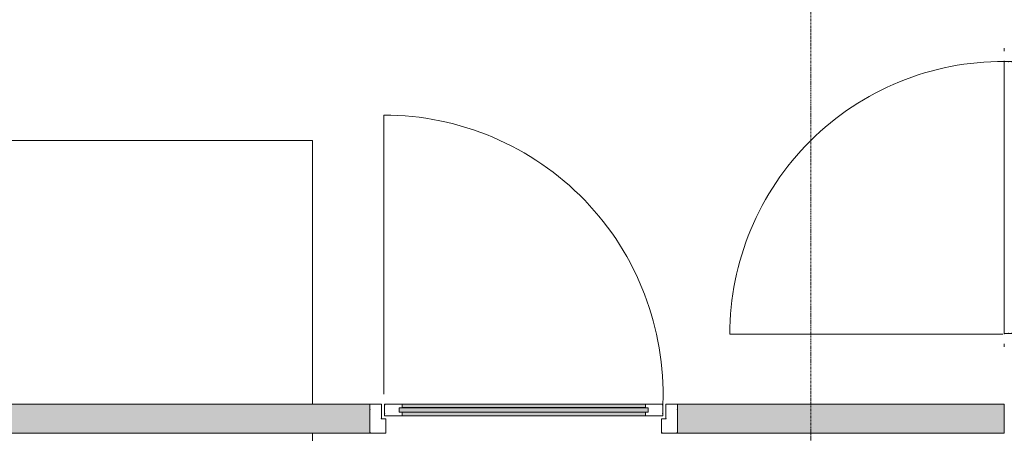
# Model space of a CAD drawing. Header units: millimetres. Extents: x -281 to 121694, y -16481 to 65128.
# Tile 42 of 256: x 14500 to 17860, y 18350 to 19762. Entities that reach past the tile are written whole.
import ezdxf

# ---------------------------------------------------------------- set-up
doc = ezdxf.new("R2010")
doc.units = ezdxf.units.MM
doc.linetypes.add('Grid Line', pattern=[12, 6, -2, 2, -2])
for name, color, linetype, lineweight in [('A--A2__Ruwbouw', 8, 'Continuous', 5), ('A--L$01A__Algemeen', 7, 'Continuous', 5), ('A--L$07A__Stramien', 1, 'Continuous', 5), ('A--L21__Buitenwanden', 3, 'Continuous', 5), ('A--L23__Vloeren', 3, 'Continuous', 5), ('A--L3__Afbouw', 2, 'Continuous', 5), ('A--L82__LosseGebruikersInvent', 1, 'Continuous', 5)]:
    doc.layers.add(name, color=color, linetype=linetype, lineweight=lineweight)

# ---------------------------------------------------------------- blocks, each defined once
blk = doc.blocks.new('NLRS_30_DO_UN_paneel dicht-SH_gen_cpz - 32_30_paneel_gen-49237595-L_80_ 14')
at = {"layer": 'A--L3__Afbouw'}
for p, q in [((464.5, 20), (-464.5, 20)), ((-464.5, 20), (-464.5, 5.8)), ((-464.5, 5.8), (-463.5, 5.8)), ((-463.5, 5), (-464.5, 5)), ((-464.5, 5), (-464.5, -5)), ((-463.5, 5.8), (-463.5, 5)), ((463.5, 5), (463.5, 5.8)), ((463.5, 5.8), (464.5, 5.8)), ((464.5, 5), (463.5, 5)), ((464.5, 5.8), (464.5, 20)), ((464.5, -5), (464.5, 5)), ((-464.5, -5), (-463.5, -5)), ((-463.5, -5.8), (-464.5, -5.8)), ((-464.5, -5.8), (-464.5, -20)), ((-464.5, -20), (464.5, -20)), ((-463.5, -5), (-463.5, -5.8)), ((463.5, -5.8), (463.5, -5)), ((463.5, -5), (464.5, -5)), ((464.5, -5.8), (463.5, -5.8)), ((464.5, -20), (464.5, -5.8))]:
    blk.add_line(p, q, dxfattribs=at)
blk = doc.blocks.new('NLRS_30_DO_UN_clearance zone-SH_gen_cpz - NLRS_30_DO_UN_clearance zone-SH_gen_cpz-53700871-L_80_ 14')
at = {"layer": 'A--L3__Afbouw'}
blk.add_line((-467, 956.5), (-467, 25), dxfattribs=at)
blk.add_arc((-467, 25), 931.5, 359.6925, 90, dxfattribs=at)
blk = doc.blocks.new('NLRS_30_DO_WB_deur enkel draai-SH_gen_cpz1 - 32_31_14_deur enkel glas_gen_aluminium_1050x2800_systeemwand-51066813-L_80_ 14')
at = {"layer": 'A--L3__Afbouw'}
for p, q in [((-485, 50), (-525, 50)), ((-485, 0.8), (-485, 50)), ((525, 50), (485, 50)), ((485, 50), (485, 0.8)), ((-525, 30.8), (-524, 30.8)), ((-524, 30), (-525, 30)), ((-524, 30.8), (-524, 30)), ((-486, 0), (-486, 0.8)), ((-486, 0.8), (-485, 0.8)), ((-470, 0), (-486, 0)), ((-470, -46.5), (-470, 0)), ((470, 0), (470, -46.5)), ((486, 0), (470, 0)), ((485, 0.8), (486, 0.8)), ((486, 0.8), (486, 0)), ((524, 30), (524, 30.8)), ((524, 30.8), (525, 30.8)), ((525, 30), (524, 30)), ((-525, -46.5), (-524, -46.5)), ((-524, -47.3), (-525, -47.3)), ((-525, -50), (-470, -50)), ((-524, -46.5), (-524, -47.3)), ((-471, -47.3), (-471, -46.5)), ((-471, -46.5), (-470, -46.5)), ((-470, -47.3), (-471, -47.3)), ((-470, -50), (-470, -47.3)), ((470, -46.5), (471, -46.5)), ((471, -47.3), (470, -47.3)), ((470, -47.3), (470, -50)), ((470, -50), (525, -50)), ((471, -46.5), (471, -47.3)), ((524, -47.3), (524, -46.5)), ((524, -46.5), (525, -46.5)), ((525, -47.3), (524, -47.3))]:
    blk.add_line(p, q, dxfattribs=at)
blk = doc.blocks.new('NLRS_30_DO_UN_paneel-SH_gen_cpz - 32_30_paneel_gen-62735369-L_80_ 14')
at = {"layer": 'A--L3__Afbouw'}
for points in [[(-304.5, 7.5), (-425, 7.5), (-425, -7.5), (425, -7.5), (425, 7.5), (68.8, 7.5)], [(-304.5, 20), (-415, 20), (-415, 8.3), (415, 8.3), (415, 20), (68.8, 20)], [(-415, -8.3), (-415, -20), (415, -20), (415, -8.3), (-304.5, -8.3)]]:
    blk.add_hatch(color=256, dxfattribs=at).paths.add_polyline_path(points)
for p, q in [((-475, 20), (-475, 17.3)), ((-415, 20), (-475, 20)), ((-475, 20), (-475, 17.3)), ((-475, 17.3), (-474, 17.3)), ((-474, 17.3), (-475, 17.3)), ((-474, 16.5), (-475, 16.5)), ((-475, 16.5), (-475, -12.5)), ((-474, 17.3), (-474, 16.5)), ((425, 7.5), (-425, 7.5)), ((-425, 7.5), (-425, -7.5)), ((-425, -7.5), (-425, 7.5)), ((-425, 7.5), (-416, 7.5)), ((-416, 7.5), (-416, 8.3)), ((-416, 8.3), (-415, 8.3)), ((-415, 8.3), (-415, 20)), ((-415, 20), (415, 20)), ((415, 8.3), (-415, 8.3)), ((475, 20), (415, 20)), ((415, 20), (415, 8.3)), ((415, 8.3), (416, 8.3)), ((416, 8.3), (416, 7.5)), ((416, 7.5), (425, 7.5)), ((425, -7.5), (425, 7.5)), ((425, 7.5), (425, -7.5)), ((474, 16.5), (474, 17.3)), ((474, 17.3), (475, 17.3)), ((475, 17.3), (474, 17.3)), ((475, 16.5), (474, 16.5)), ((475, 17.3), (475, 20)), ((475, 20), (475, 17.3)), ((475, -12.5), (475, 16.5)), ((-475, -12.5), (-474, -12.5)), ((-474, -13.3), (-475, -13.3)), ((-475, -13.3), (-475, -20)), ((-475, -20), (-415, -20)), ((-474, -12.5), (-474, -13.3)), ((-425, -7.5), (425, -7.5)), ((-416, -7.5), (-425, -7.5)), ((-416, -8.3), (-416, -7.5)), ((-415, -8.3), (-416, -8.3)), ((-415, -20), (-415, -8.3)), ((-415, -8.3), (415, -8.3)), ((415, -20), (-415, -20)), ((416, -8.3), (415, -8.3)), ((415, -8.3), (415, -20)), ((415, -20), (475, -20)), ((425, -7.5), (416, -7.5)), ((416, -7.5), (416, -8.3)), ((474, -13.3), (474, -12.5)), ((474, -12.5), (475, -12.5)), ((475, -13.3), (474, -13.3)), ((475, -20), (475, -13.3))]:
    blk.add_line(p, q, dxfattribs=at)
blk = doc.blocks.new('NLRS_30_DO_UN_clearance zone-SH_gen_cpz - NLRS_30_DO_UN_clearance zone-SH_gen_cpz-62715436-L_80_ 14')
at = {"layer": 'A--L3__Afbouw'}
blk.add_line((-477.5, 1006.6), (-477.5, 53.5), dxfattribs=at)
blk.add_arc((-477.5, 53.5), 953.1, 357.9857, 90, dxfattribs=at)
blk = doc.blocks.new('NLRS_82_FU_UN_lab en spoel tafels_gen_kad - labtafel dxbxh 900x1200x950-V236-L_80_ 14')
at = {"layer": 'A--L$01A__Algemeen'}
for p, q in [((-600, 262.7), (-600, -637.3)), ((600, -637.3), (600, 262.7)), ((-600, -637.3), (600, -637.3))]:
    blk.add_line(p, q, dxfattribs=at)
blk = doc.blocks.new('NLRS_82_FU_UN_lab en spoel tafels_gen_kad - labtafel dxbxh 900x1200x950-49023949-L_80_ 14')
at = {"layer": 'A--L$01A__Algemeen'}
for p, q in [((600, 637.3), (-600, 637.3)), ((-600, 637.3), (-600, -262.7)), ((600, -262.7), (600, 637.3))]:
    blk.add_line(p, q, dxfattribs=at)

msp = doc.modelspace()

# ---------------------------------------------------------------- hatches: boundary and pattern name
at = {"layer": 'A--A2__Ruwbouw'}
h = msp.add_hatch(color=256, dxfattribs=at)
h.paths.add_polyline_path([(9395, 18350), (15695, 18350), (15695, 18450), (9395, 18450), (9395, 18402.6)])
h.paths.add_polyline_path([(17192.2, 18350), (17860, 18350), (17860, 18450), (16745, 18450), (16745, 18350), (16818.9, 18350)])

# ---------------------------------------------------------------- linework, layer by layer
at = {"layer": 'A--L$07A__Stramien', "linetype": 'Grid Line'}
msp.add_line((17200, 64428.4), (17200, 5044.8), dxfattribs=at)
at = {"layer": 'A--L21__Buitenwanden'}
for p, q in [((15695, 18450), (9395, 18450)), ((15695, 18350), (15695, 18450)), ((17860, 18450), (16745, 18450)), ((16745, 18450), (16745, 18350)), ((17860, 18350), (17860, 18450)), ((9395, 18350), (15695, 18350)), ((16745, 18350), (17860, 18350))]:
    msp.add_line(p, q, dxfattribs=at)
at = {"layer": 'A--L23__Vloeren', "color": 7}
for p, q in [((17860, 19655), (17860, 19665)), ((17860, 19619.5), (17860, 19622)), ((17860, 18688), (17860, 18690.5)), ((17860, 18645), (17860, 18655))]:
    msp.add_line(p, q, dxfattribs=at)

# ---------------------------------------------------------------- block references
at = {"layer": 'A--L3__Afbouw', "rotation": 89.9999999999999}
for name in ['NLRS_30_DO_UN_clearance zone-SH_gen_cpz - NLRS_30_DO_UN_clearance zone-SH_gen_cpz-53700871-L_80_ 14', 'NLRS_30_DO_UN_paneel dicht-SH_gen_cpz - 32_30_paneel_gen-49237595-L_80_ 14']:
    msp.add_blockref(name, (17880, 19155), dxfattribs=at)
at = {"layer": 'A--L3__Afbouw'}
for name, p in [('NLRS_30_DO_UN_clearance zone-SH_gen_cpz - NLRS_30_DO_UN_clearance zone-SH_gen_cpz-62715436-L_80_ 14', (16220, 18430)), ('NLRS_30_DO_WB_deur enkel draai-SH_gen_cpz1 - 32_31_14_deur enkel glas_gen_aluminium_1050x2800_systeemwand-51066813-L_80_ 14', (16220, 18400)), ('NLRS_30_DO_UN_paneel-SH_gen_cpz - 32_30_paneel_gen-62735369-L_80_ 14', (16220, 18430))]:
    msp.add_blockref(name, p, dxfattribs=at)
at = {"layer": 'A--L82__LosseGebruikersInvent'}
for name, p in [('NLRS_82_FU_UN_lab en spoel tafels_gen_kad - labtafel dxbxh 900x1200x950-49023949-L_80_ 14', (14899.3, 18712.7)), ('NLRS_82_FU_UN_lab en spoel tafels_gen_kad - labtafel dxbxh 900x1200x950-V236-L_80_ 14', (14899.3, 18087.3))]:
    msp.add_blockref(name, p, dxfattribs=at)

doc.saveas('drawing.dxf')
